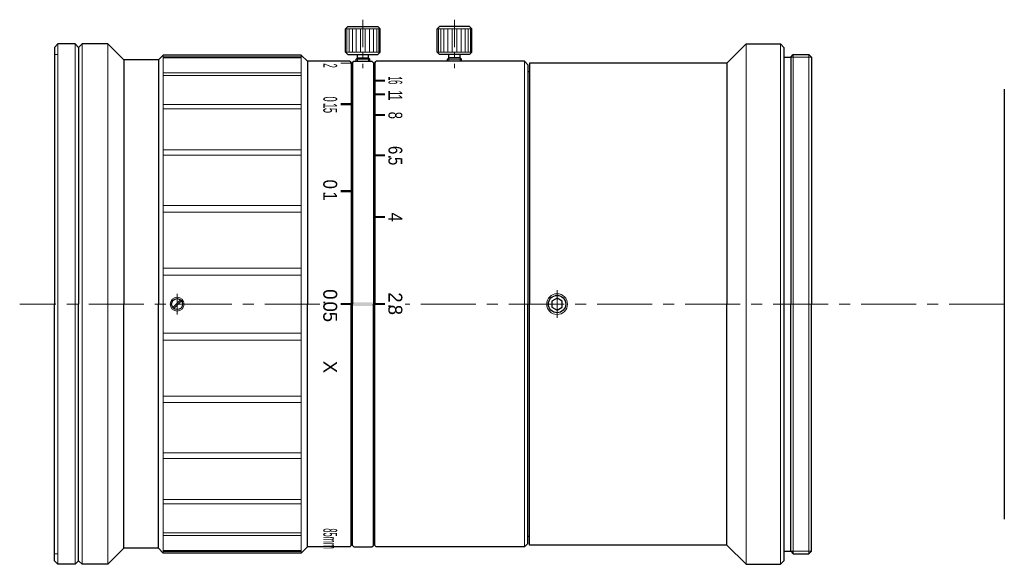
# Model space of a CAD drawing. Header units: millimetres. Extents: x 131 to 273, y -179 to -100.
import ezdxf
from ezdxf.enums import TextEntityAlignment as Align

# ---------------------------------------------------------------- set-up
doc = ezdxf.new("R2010")
doc.units = ezdxf.units.MM
doc.header["$LTSCALE"] = 0.25
doc.linetypes.add('CENTER', pattern=[50.8, 31.75, -6.35, 6.35, -6.35])
doc.layers.add('00_補助線', color=252, linetype='Continuous', lineweight=0, plot=False)
for name, color, linetype, lineweight in [('01_外形線', 7, 'Continuous', 30), ('02_ﾈｼﾞ（断面）・遮光線仕切り', 7, 'Continuous', 20), ('03_ﾈｼﾞ・ﾛｰﾚｯﾄ・遮光線', 7, 'Continuous', 9), ('04_中心線', 1, 'CENTER', 20), ('06_面取線', 7, 'Continuous', 9), ('09_文字', 2, 'Continuous', 20)]:
    doc.layers.add(name, color=color, linetype=linetype, lineweight=lineweight)
doc.styles.add('VS Standard', font='txt', dxfattribs={"height": 3})

msp = doc.modelspace()

# ---------------------------------------------------------------- hatches: boundary and pattern name
at = {"layer": '01_外形線'}
h = msp.add_hatch(color=256, dxfattribs=at)
h.dxf.hatch_style = 1
h.paths.add_polyline_path([(178.65, -106.53), (177.15, -106.53), (177.15, -106.68), (178.65, -106.68)])
h = msp.add_hatch(color=256, dxfattribs=at)
h.dxf.hatch_style = 1
h.paths.add_polyline_path([(183.55, -109.28), (182.05, -109.28), (182.05, -108.98), (183.55, -108.98)])
h = msp.add_hatch(color=256, dxfattribs=at)
h.dxf.hatch_style = 1
h.paths.add_polyline_path([(183.55, -111.26), (182.05, -111.26), (182.05, -110.96), (183.55, -110.96)])
h = msp.add_hatch(color=256, dxfattribs=at)
h.dxf.hatch_style = 1
h.paths.add_polyline_path([(178.65, -112.38), (177.15, -112.38), (177.15, -112.68), (178.65, -112.68)])
h = msp.add_hatch(color=256, dxfattribs=at)
h.dxf.hatch_style = 1
h.paths.add_polyline_path([(183.55, -114.24), (182.05, -114.24), (182.05, -113.94), (183.55, -113.94)])
h = msp.add_hatch(color=256, dxfattribs=at)
h.dxf.hatch_style = 1
h.paths.add_polyline_path([(183.55, -120.04), (182.05, -120.04), (182.05, -119.74), (183.55, -119.74)])
h = msp.add_hatch(color=256, dxfattribs=at)
h.dxf.hatch_style = 1
h.paths.add_polyline_path([(178.65, -124.92), (177.15, -124.92), (177.15, -125.22), (178.65, -125.22)])
h = msp.add_hatch(color=256, dxfattribs=at)
h.dxf.hatch_style = 1
h.paths.add_polyline_path([(183.55, -128.93), (182.05, -128.93), (182.05, -128.63), (183.55, -128.63)])
h = msp.add_hatch(color=256, dxfattribs=at)
h.dxf.hatch_style = 1
h.paths.add_polyline_path([(178.65, -141.2), (177.15, -141.2), (177.15, -141.5), (178.65, -141.5)])
h = msp.add_hatch(color=256, dxfattribs=at)
h.dxf.hatch_style = 1
h.paths.add_polyline_path([(181.85, -141.1), (178.85, -141.1), (178.85, -141.6), (181.85, -141.6)])
h = msp.add_hatch(color=256, dxfattribs=at)
h.dxf.hatch_style = 1
h.paths.add_polyline_path([(183.55, -141.2), (182.05, -141.2), (182.05, -141.5), (183.55, -141.5)])

# ---------------------------------------------------------------- linework, layer by layer
at = {"layer": '00_補助線'}
for p, q in [((135.85, -105.35), (136.35, -105.35)), ((135.85, -177.35), (136.35, -177.35))]:
    msp.add_line(p, q, dxfattribs=at)
at = {"layer": '01_外形線'}
for p, q in [((178.17, -101.35), (177.85, -101.68)), ((177.85, -105.03), (177.85, -101.68)), ((178.17, -101.35), (182.52, -101.35)), ((182.52, -101.35), (182.85, -101.68)), ((182.85, -105.03), (182.85, -101.68)), ((191.37, -101.35), (191.05, -101.68)), ((191.05, -105.03), (191.05, -101.68)), ((195.72, -101.35), (191.37, -101.35)), ((195.72, -101.35), (196.05, -101.68)), ((196.05, -105.03), (196.05, -101.68)), ((135.85, -104.35), (136.35, -103.85)), ((135.85, -104.35), (135.85, -141.35)), ((138.85, -103.85), (136.35, -103.85)), ((139.35, -104.35), (138.85, -103.85)), ((139.35, -104.35), (139.85, -103.85)), ((139.35, -104.35), (139.35, -141.35)), ((143.55, -103.85), (139.85, -103.85)), ((145.85, -106.15), (143.55, -103.85)), ((178.17, -105.35), (177.85, -105.03)), ((182.52, -105.35), (182.85, -105.03)), ((191.37, -105.35), (191.05, -105.03)), ((195.72, -105.35), (196.05, -105.03)), ((232.85, -106.6), (235.6, -103.85)), ((235.6, -103.85), (240.55, -103.85)), ((240.55, -103.85), (241.05, -104.35)), ((241.05, -104.35), (241.05, -178.35)), ((150.85, -106.15), (145.85, -106.15)), ((145.85, -106.15), (145.85, -141.35)), ((150.85, -106.15), (151.55, -105.45)), ((150.85, -106.15), (150.85, -141.35)), ((171.45, -105.45), (151.55, -105.45)), ((172.35, -106.35), (171.45, -105.45)), ((178.45, -106.35), (172.35, -106.35)), ((172.35, -106.35), (172.35, -141.35)), ((178.17, -105.35), (182.52, -105.35)), ((178.45, -106.35), (178.65, -106.55)), ((178.85, -106.55), (179.05, -106.35)), ((179.05, -106.35), (181.65, -106.35)), ((179.55, -105.85), (179.35, -106.05)), ((179.35, -106.35), (179.35, -106.05)), ((179.55, -105.85), (179.55, -105.35)), ((179.55, -105.85), (181.15, -105.85)), ((181.15, -105.85), (181.15, -105.35)), ((181.35, -106.05), (181.15, -105.85)), ((181.35, -106.35), (181.35, -106.05)), ((181.65, -106.35), (181.85, -106.55)), ((182.05, -106.55), (182.25, -106.35)), ((203.65, -106.35), (182.25, -106.35)), ((195.72, -105.35), (191.37, -105.35)), ((192.55, -106.05), (192.75, -105.85)), ((192.55, -106.35), (192.55, -106.05)), ((192.75, -105.85), (192.75, -105.35)), ((194.35, -105.85), (192.75, -105.85)), ((194.35, -105.85), (194.35, -105.35)), ((194.35, -105.85), (194.55, -106.05)), ((194.55, -106.35), (194.55, -106.05)), ((204.15, -106.85), (203.65, -106.35)), ((241.05, -105.73), (242.05, -105.73)), ((242.05, -105.73), (242.42, -105.35)), ((242.05, -105.73), (242.05, -105.73)), ((242.05, -105.73), (242.05, -141.35)), ((242.42, -105.35), (244.67, -105.35)), ((244.67, -105.35), (245.05, -105.73)), ((245.05, -105.73), (245.05, -141.35)), ((178.65, -106.55), (178.65, -141.35)), ((178.85, -106.55), (178.85, -141.35)), ((181.85, -106.55), (181.85, -141.35)), ((181.85, -107.85), (182.05, -107.85)), ((182.05, -106.55), (182.05, -141.35)), ((204.15, -106.85), (204.15, -141.35)), ((204.35, -107.85), (204.15, -107.85)), ((232.85, -106.6), (204.35, -106.6)), ((204.35, -106.6), (204.35, -141.35)), ((232.85, -106.6), (232.85, -141.35)), ((178.65, -108.35), (178.85, -108.35)), ((272.85, -110.35), (272.85, -172.35)), ((135.85, -178.35), (135.85, -141.35)), ((139.35, -178.35), (139.35, -141.35)), ((145.85, -176.55), (145.85, -141.35)), ((150.85, -176.55), (150.85, -141.35)), ((154.02, -140.74), (152.93, -141.83)), ((154.17, -140.88), (153.07, -141.97)), ((172.35, -176.35), (172.35, -141.35)), ((178.65, -176.15), (178.65, -141.35)), ((178.85, -176.15), (178.85, -141.35)), ((181.85, -176.15), (181.85, -141.35)), ((182.05, -176.15), (182.05, -141.35)), ((204.15, -175.85), (204.15, -141.35)), ((204.35, -176.1), (204.35, -141.35)), ((232.85, -176.1), (232.85, -141.35)), ((242.05, -176.98), (242.05, -141.35)), ((245.05, -176.98), (245.05, -141.35)), ((178.65, -174.35), (178.85, -174.35)), ((181.85, -174.85), (182.05, -174.85)), ((204.15, -175.85), (203.65, -176.35)), ((204.35, -174.85), (204.15, -174.85)), ((145.85, -176.55), (143.55, -178.85)), ((150.85, -176.55), (145.85, -176.55)), ((150.85, -176.55), (151.55, -177.25)), ((171.45, -177.25), (151.55, -177.25)), ((172.35, -176.35), (171.45, -177.25)), ((178.45, -176.35), (172.35, -176.35)), ((178.45, -176.35), (178.65, -176.15)), ((178.85, -176.15), (179.05, -176.35)), ((179.05, -176.35), (181.65, -176.35)), ((181.65, -176.35), (181.85, -176.15)), ((182.05, -176.15), (182.25, -176.35)), ((203.65, -176.35), (182.25, -176.35)), ((232.85, -176.1), (204.35, -176.1)), ((232.85, -176.1), (235.6, -178.85)), ((241.05, -176.98), (242.05, -176.98)), ((242.05, -176.98), (242.05, -176.98)), ((242.05, -176.98), (242.42, -177.35)), ((242.42, -177.35), (244.67, -177.35)), ((244.67, -177.35), (245.05, -176.98)), ((135.85, -178.35), (136.35, -178.85)), ((138.85, -178.85), (136.35, -178.85)), ((139.35, -178.35), (138.85, -178.85)), ((139.35, -178.35), (139.85, -178.85)), ((143.55, -178.85), (139.85, -178.85)), ((235.6, -178.85), (240.55, -178.85)), ((240.55, -178.85), (241.05, -178.35))]:
    msp.add_line(p, q, dxfattribs=at)
msp.add_lwpolyline([(207.6, -141.79), (208.35, -142.22), (209.1, -141.79), (209.1, -140.92), (208.35, -140.49), (207.6, -140.92)], close=True, dxfattribs=at)
for centre, radius in [((153.55, -141.35), 0.8), ((208.35, -141.35), 1.25)]:
    msp.add_circle(centre, radius, dxfattribs=at)
at = {"layer": '02_ﾈｼﾞ（断面）・遮光線仕切り'}
for p, q in [((179.55, -106.35), (179.55, -105.85)), ((181.15, -106.35), (181.15, -105.85)), ((192.75, -106.35), (192.75, -105.85)), ((194.35, -106.35), (194.35, -105.85)), ((242.05, -105.73), (245.05, -105.73)), ((242.05, -176.98), (245.05, -176.98))]:
    msp.add_line(p, q, dxfattribs=at)
at = {"layer": '03_ﾈｼﾞ・ﾛｰﾚｯﾄ・遮光線'}
for p, q in [((151.55, -105.7), (171.45, -105.7)), ((151.55, -105.83), (171.45, -105.83)), ((151.55, -108), (171.45, -108)), ((151.55, -108.38), (171.45, -108.38)), ((151.55, -112.57), (171.45, -112.57)), ((151.55, -113.18), (171.45, -113.18)), ((151.55, -119.1), (171.45, -119.1)), ((151.55, -119.9), (171.45, -119.9)), ((151.55, -127.15), (171.45, -127.15)), ((151.55, -128.08), (171.45, -128.08)), ((151.55, -136.17), (171.45, -136.17)), ((151.55, -137.16), (171.45, -137.16)), ((151.55, -145.54), (171.45, -145.54)), ((151.55, -146.53), (171.45, -146.53)), ((151.55, -154.63), (171.45, -154.63)), ((151.55, -155.55), (171.45, -155.55)), ((151.55, -162.81), (171.45, -162.81)), ((151.55, -163.6), (171.45, -163.6)), ((151.55, -169.53), (171.45, -169.53)), ((151.55, -170.14), (171.45, -170.14)), ((151.55, -174.33), (171.45, -174.33)), ((151.55, -174.71), (171.45, -174.71)), ((151.55, -176.88), (171.45, -176.88)), ((151.55, -177.01), (171.45, -177.01))]:
    msp.add_line(p, q, dxfattribs=at)
for centre, radius in [((153.55, -141.35), 1), ((208.35, -141.35), 1.5)]:
    msp.add_circle(centre, radius, dxfattribs=at)
at = {"layer": '04_中心線', "ltscale": 0.5}
for p, q in [((180.35, -100.35), (180.35, -107.35)), ((193.55, -100.35), (193.55, -107.35))]:
    msp.add_line(p, q, dxfattribs=at)
at = {"layer": '04_中心線'}
for p, q in [((153.55, -139.85), (153.55, -142.85)), ((208.35, -139.35), (208.35, -143.35)), ((174.14, -141.35), (130.85, -141.35)), ((272.85, -141.35), (186.46, -141.35))]:
    msp.add_line(p, q, dxfattribs=at)
at = {"layer": '06_面取線'}
for p, q in [((177.85, -101.68), (182.85, -101.68)), ((178.04, -101.68), (178.04, -105.03)), ((178.36, -101.68), (178.36, -105.03)), ((178.83, -101.68), (178.83, -105.03)), ((179.39, -101.68), (179.39, -105.03)), ((180.02, -101.68), (180.02, -105.03)), ((180.67, -101.68), (180.67, -105.03)), ((181.3, -101.68), (181.3, -105.03)), ((181.87, -101.68), (181.87, -105.03)), ((182.33, -101.68), (182.33, -105.03)), ((182.66, -101.68), (182.66, -105.03)), ((196.05, -101.68), (191.05, -101.68)), ((191.24, -101.68), (191.24, -105.03)), ((191.56, -101.68), (191.56, -105.03)), ((192.03, -101.68), (192.03, -105.03)), ((192.59, -101.68), (192.59, -105.03)), ((193.22, -101.68), (193.22, -105.03)), ((193.87, -101.68), (193.87, -105.03)), ((194.5, -101.68), (194.5, -105.03)), ((195.07, -101.68), (195.07, -105.03)), ((195.53, -101.68), (195.53, -105.03)), ((195.86, -101.68), (195.86, -105.03)), ((136.35, -103.85), (136.35, -141.35)), ((138.85, -103.85), (138.85, -141.35)), ((139.85, -103.85), (139.85, -141.35)), ((177.85, -105.03), (182.85, -105.03)), ((196.05, -105.03), (191.05, -105.03)), ((240.55, -178.85), (240.55, -103.85)), ((151.55, -105.45), (151.55, -141.35)), ((171.45, -105.45), (171.45, -141.35)), ((179.35, -106.05), (181.35, -106.05)), ((194.55, -106.05), (192.55, -106.05)), ((203.65, -106.35), (203.65, -141.35)), ((242.42, -105.35), (242.42, -141.35)), ((244.67, -105.35), (244.67, -141.35)), ((136.35, -178.85), (136.35, -141.35)), ((138.85, -178.85), (138.85, -141.35)), ((139.85, -178.85), (139.85, -141.35)), ((151.55, -177.25), (151.55, -141.35)), ((171.45, -177.25), (171.45, -141.35)), ((203.65, -176.35), (203.65, -141.35)), ((242.42, -177.35), (242.42, -141.35)), ((244.67, -177.35), (244.67, -141.35))]:
    msp.add_line(p, q, dxfattribs=at)
at = {"layer": '06_面取線', "lineweight": 20}
for p, q in [((143.55, -103.85), (143.55, -141.35)), ((235.6, -103.85), (235.6, -141.35)), ((143.55, -178.85), (143.55, -141.35)), ((235.6, -178.85), (235.6, -141.35))]:
    msp.add_line(p, q, dxfattribs=at)

# ---------------------------------------------------------------- texts
at = {"layer": '09_文字', "style": 'VS Standard'}
for s, width, p in [('.', 0.4, (176.63, -106.72)), ('2', 0.4, (176.63, -106.98)), ('6', 0.4, (186.03, -109.37)), ('1', 0.4, (186.03, -108.82)), ('1', 0.6, (186.03, -110.95)), ('0', 0.5, (176.63, -111.8)), ('1', 0.6, (186.03, -111.57)), ('.', 0.5, (176.63, -112.52)), ('5', 0.5, (176.63, -113.44)), ('1', 0.5, (176.63, -112.76)), ('8', 0.7, (186.03, -114.14)), ('6', 0.8, (186.03, -119.15)), ('5', 0.8, (186.03, -120.74)), ('.', 0.8, (186.03, -120.12)), ('0', 0.9, (176.63, -124.07)), ('.', 0.9, (176.63, -125.38)), ('1', 0.9, (176.63, -125.77)), ('4', 0.9, (186.03, -128.82)), ('85mm', 0.4, (176.63, -175.16))]:
    msp.add_text(s, height=2, rotation=270, dxfattribs=dict(at, width=width)).set_placement(p, align=Align.TOP_CENTER)
for s, p in [('0', (176.63, -139.94)), ('2', (186.03, -140.39)), ('.', (176.63, -141.11)), ('0', (176.63, -141.72)), ('.', (186.03, -141.63)), ('8', (186.03, -142.18)), ('5', (176.63, -143.19)), ('X', (176.63, -150.41))]:
    msp.add_text(s, height=2, rotation=270, dxfattribs=at).set_placement(p, align=Align.TOP_CENTER)

doc.saveas('drawing.dxf')
